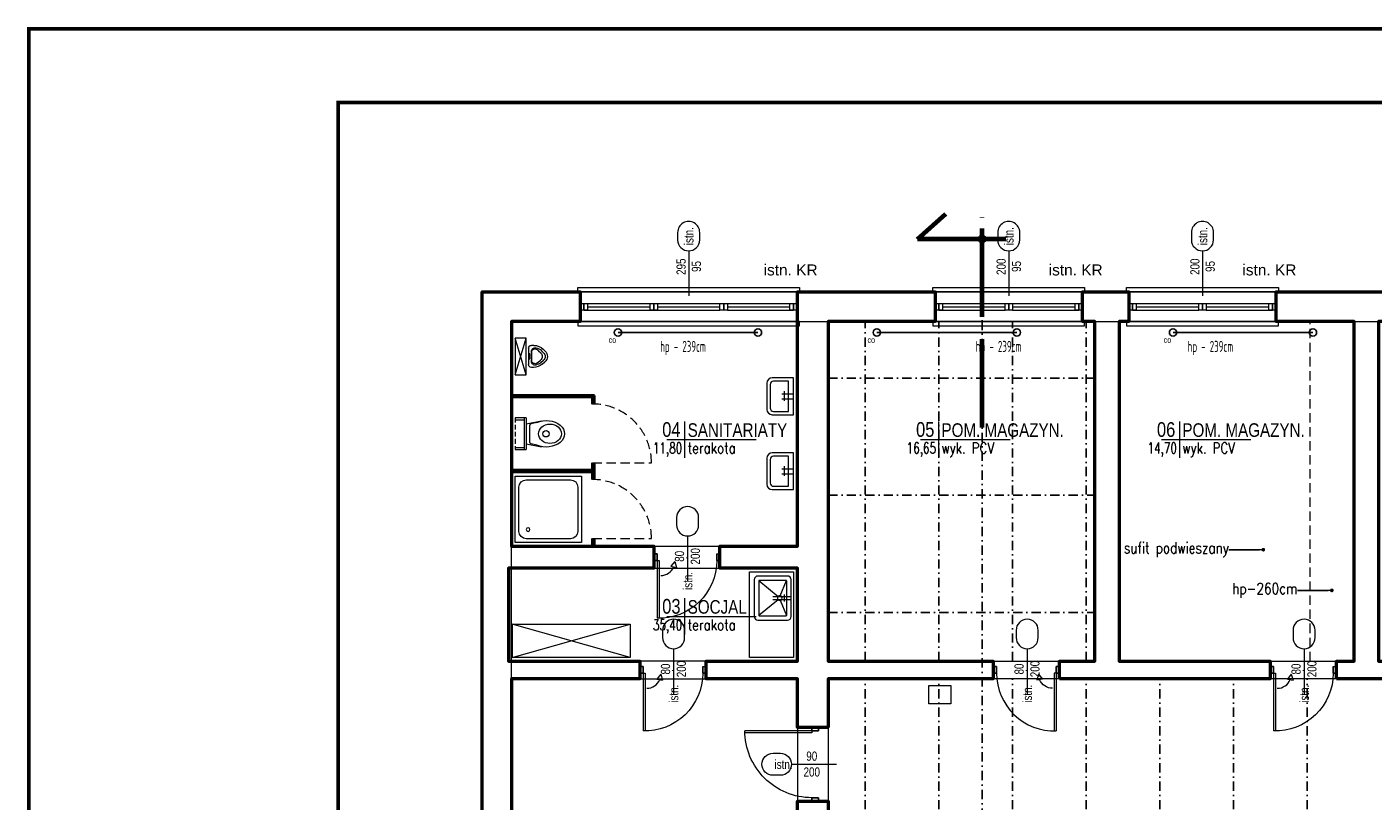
# Model space of a CAD drawing. Header units: centimetres. Extents: x -2715 to 104803, y -1446 to 32152.
# Tile 2 of 27: x 80598 to 82425, y 516 to 1567. Entities that reach past the tile are written whole.
import ezdxf
from ezdxf import colors
from ezdxf.entities.mleader import LeaderData, LeaderLine
from ezdxf.enums import TextEntityAlignment as Align
from ezdxf.math import Vec2, Vec3

# ---------------------------------------------------------------- set-up
doc = ezdxf.new("R2010")
doc.units = ezdxf.units.CM
doc.header["$MEASUREMENT"] = 0
for name, pattern in [('ACAD_ISO04W100', [30, 24, -3, 0, -3]), ('DASHDOT', [25.4, 12.7, -6.35, 0, -6.35]), ('DASHDOT2', [0.5, 0.25, -0.125, 0, -0.125]), ('DASHED', [19.05, 12.7, -6.35]), ('HIDDENX2', [19.05, 12.7, -6.35])]:
    doc.linetypes.add(name, pattern=pattern)
for name, color, linetype, lineweight in [('0_TXT', 7, 'Continuous', 15), ('0_TXT niewidoczne', 7, 'Continuous', 15), ('1_ doors', 152, 'Continuous', 15), ('1_ projection', 9, 'HIDDENX2', 5), ('1_ przerywana  S_CONSTRUCTION', 124, 'DASHDOT2', 25), ('1_ wall DIV', 52, 'Continuous', 40), ('1_ wall STRUCT', 72, 'Continuous', 50), ('1_ windows', 142, 'Continuous', 15), ('2_ equipment istn.', 8, 'Continuous', 9), ('A_szpilki okna', 3, 'Continuous', 13), ('przekroj projektowany', 10, 'ACAD_ISO04W100', 70)]:
    doc.layers.add(name, color=color, linetype=linetype, lineweight=lineweight)
doc.layers.add('1_ area', color=30, linetype='Continuous', lineweight=9, plot=False)
for name, color, linetype in [('1_ dach - osie', 7, 'DASHDOT'), ('3_KRATA_okno istn.', 9, 'ZIGZAG'), ('4_INST._co', 151, 'Continuous'), ('DIM', 7, 'Continuous')]:
    doc.layers.add(name, color=color, linetype=linetype)
for name, color, linetype, lineweight, true_color in [('1_doors description proj.', 7, 'Continuous', 15, 0x1a8cff), ('2_ doors description proj.', 7, 'Continuous', 15, 0x1a8cff), ('2_ windows description proj.', 7, 'Continuous', 15, 0x1a8cff), ('3_ PPOŻ  opisy', 7, 'Continuous', 18, 0x940000)]:
    doc.layers.add(name, color=color, linetype=linetype, lineweight=lineweight, true_color=true_color)
doc.styles.add('BIKTS', font='bikromsw.shx', dxfattribs={"width": 0.85})
doc.styles.add('TXT1', font='simplex.shx', dxfattribs={"width": 0.8})
doc.styles.add('TXT3', font='geniso.shx', dxfattribs={"width": 0.75})
doc.styles.add('TXT_D', font='arial.ttf')
doc.styles.add('TXT_M', font='romans.shx', dxfattribs={"width": 0.75, "oblique": 15})
doc.styles.add('TXT_S', font='romand.shx')
doc.linetypes.add('TRACKS', pattern='A,0.15,[130,ltypeshp.shx,S=0.25,R=0,X=0,Y=0],0.15', length=0.3)
doc.linetypes.add('ZIGZAG', pattern='A,0.0001,-0.2,[131,ltypeshp.shx,S=0.2,R=0,X=-0.2,Y=0],-0.4,[131,ltypeshp.shx,S=0.2,R=180,X=0.2,Y=0],-0.2', length=0.8001)

# ---------------------------------------------------------------- blocks, each defined once
blk = doc.blocks.new('vcxbvnbnbvmn')
at = {"color": 7}
for points in [[(-200, 15.5), (-203, 15.5), (-203, 21.5), (3, 21.5), (3, 21.5), (3, 15.5), (0, 15.5)], [(-200, -24.5), (-203, -24.5), (-203, -30.5), (3, -30.5), (3, -27.5), (3, -24.5), (0, -24.5)]]:
    blk.add_lwpolyline(points, dxfattribs=at)
at = {"color": 253, "linetype": 'HIDDENX2'}
for points in [[(-200, 15.5), (0, 15.5)], [(-200, -24.5), (0, -24.5)]]:
    blk.add_lwpolyline(points, dxfattribs=at)
for points in [[(-200, 0), (-195, 0), (-195, -9), (-200, -9), (-200, 0)], [(-195, 0), (-105, 0)], [(-195, 0), (-190, 0), (-190, -9), (-195, -9), (-195, 0)], [(-195, -9), (-105, -9)], [(-190, -4.5), (-105, -4.5)], [(-105, 0), (-100, 0), (-100, -9), (-105, -9), (-105, 0)], [(-100, 0), (-95, 0), (-95, -9), (-100, -9), (-100, 0)], [(-95, 0), (-5, 0)], [(-95, -4.5), (-10, -4.5)], [(-95, -9), (-5, -9)], [(-10, 0), (-5, 0), (-5, -9), (-10, -9), (-10, 0)], [(-5, 0), (0, 0), (0, -9), (-5, -9), (-5, 0)]]:
    blk.add_lwpolyline(points)
blk = doc.blocks.new('Spilka_okno_pod')
blk.add_line((0, -61.1), (0, 0))
blk.add_lwpolyline([(15, -76.1, 1), (-15, -76.1), (-15, -86.1, 1), (15, -86.1)], format="xyb", close=True)
at = {"style": 'BIKTS', "width": 0.8}
blk.add_attdef('SZEROK', text='', height=8, rotation=90, dxfattribs=at).set_placement((-4.4, -33.5), align=Align.CENTER)
blk.add_attdef('WYSOK', text='', height=8, rotation=90, dxfattribs=at).set_placement((4.7, -33.5), align=Align.TOP_CENTER)
blk.add_attdef('OZN', text='', height=8, rotation=90, dxfattribs=at).set_placement((0, -81.1), align=Align.MIDDLE)
blk = doc.blocks.new('fdgdfhfbgfh')
at = {"linetype": 'TRACKS', "ltscale": 10}
blk.add_lwpolyline([(0, 0), (190, 0)], dxfattribs=at)
for centre in [(0, 0), (190, 0)]:
    blk.add_circle(centre, 5)
at = {"style": 'BIKTS', "width": 0.8}
blk.add_attdef('W', text='', height=8, rotation=0, dxfattribs=at).set_placement((-7.6, -6.1), align=Align.TOP_CENTER)
blk = doc.blocks.new('strzałka samozamykacz')
for p, q in [((-19.1, 19.1), (-12.6, 13.8)), ((-12.6, 13.8), (-11, 21.5))]:
    blk.add_line(p, q)
blk.add_lwpolyline([(-19.1, 19.1), (-11, 21.5)])
blk.add_arc((-19.1, 0), 19.1, 0, 67.4994)
blk = doc.blocks.new('dcsfdsgfdgdfh')
for p, q in [((-85.5, 0), (-85.5, -9.1)), ((-4.5, -9.1), (-4.5, 0)), ((-4.5, 0), (0, 0)), ((-85.5, -9.1), (-90, -9.1)), ((-7.3, -9.1), (-7.3, -87.3)), ((0, -9.1), (-4.5, -9.1)), ((-4.5, -9.1), (-4.5, -87.2))]:
    blk.add_line(p, q)
for points in [[(-85.5, -9.1), (-85.5, 0), (-90, 0), (-90, -9.1)], [(0, -9.1), (0, 0), (-4.5, 0), (-4.5, -9.1)]]:
    blk.add_lwpolyline(points, close=True)
for points in [[(-45, -5.9), (-45, -4.9)], [(-4.5, -9.1), (-7.3, -9.1)]]:
    blk.add_lwpolyline(points)
blk.add_arc((-7.3, -9.1), 78.2, 180, 271.9993)
at = {"layer": '1_ doors', "xscale": -1, "rotation": 89.99999999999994}
blk.add_blockref('strzałka samozamykacz', (-9.5, -29.5), dxfattribs=at)
blk = doc.blocks.new('_DOT')
at = {"color": 0, "linetype": 'ByBlock'}
blk.add_line((-0.5, 0), (-1, 0), dxfattribs=at)
at = {"color": 0, "linetype": 'ByBlock', "const_width": 0.5}
blk.add_lwpolyline([(-0.25, 0, 1), (0.25, 0, 1)], format="xyb", close=True, dxfattribs=at)
blk = doc.blocks.new('A$C772F0A73')
for p, q in [((0, 0), (0, -4.5)), ((9.1, -4.5), (9.1, 0)), ((0, -4.5), (-90.9, -4.5)), ((0, -7.3), (-90.9, -7.3)), ((0, -4.5), (9.1, -4.5)), ((0, -95.5), (0, -100)), ((9.1, -95.5), (0, -95.5)), ((9.1, -100), (9.1, -95.5))]:
    blk.add_line(p, q)
for points in [[(0, 0), (9.1, 0), (9.1, -4.5), (0, -4.5)], [(0, -95.5), (9.1, -95.5), (9.1, -100), (0, -100)]]:
    blk.add_lwpolyline(points, close=True)
for points in [[(0, -4.5), (0, -7.3)], [(3.2, -50), (4.2, -50)]]:
    blk.add_lwpolyline(points)
at = {"extrusion": (0, 0, -1)}
blk.add_ellipse((0, -4.5), major_axis=(64.3, 64.3), ratio=0.999944, start_param=2.356194, end_param=3.926991, dxfattribs=at)
blk = doc.blocks.new('vfdgfdgfdhgfh')
at = {"color": 7}
for points in [[(-295, 0), (-298, 0), (-298, 6), (3, 6), (3, 6), (3, 0), (0, 0)], [(-295, -40), (-298, -40), (-298, -46), (3, -46), (3, -43), (3, -40), (0, -40)]]:
    blk.add_lwpolyline(points, dxfattribs=at)
at = {"color": 253, "linetype": 'HIDDENX2'}
for points in [[(-295, 0), (0, 0)], [(-295, -40), (0, -40)]]:
    blk.add_lwpolyline(points, dxfattribs=at)
for points in [[(-295, -15.5), (-290, -15.5), (-290, -24.5), (-295, -24.5), (-295, -15.5)], [(-290, -15.5), (-105, -15.5)], [(-290, -15.5), (-285, -15.5), (-285, -24.5), (-290, -24.5), (-290, -15.5)], [(-200, -15.5), (-195, -15.5), (-195, -24.5), (-200, -24.5), (-200, -15.5)], [(-195, -15.5), (-190, -15.5), (-190, -24.5), (-195, -24.5), (-195, -15.5)], [(-105, -15.5), (-100, -15.5), (-100, -24.5), (-105, -24.5), (-105, -15.5)], [(-100, -15.5), (-95, -15.5), (-95, -24.5), (-100, -24.5), (-100, -15.5)], [(-95, -15.5), (-5, -15.5)], [(-10, -15.5), (-5, -15.5), (-5, -24.5), (-10, -24.5), (-10, -15.5)], [(-5, -15.5), (0, -15.5), (0, -24.5), (-5, -24.5), (-5, -15.5)], [(-290, -24.5), (-105, -24.5)], [(-285, -20), (-200, -20)], [(-190, -20), (-105, -20)], [(-95, -20), (-10, -20)], [(-95, -24.5), (-5, -24.5)]]:
    blk.add_lwpolyline(points)
blk = doc.blocks.new('fdgdfhfghgfsh')
at = {"linetype": 'Continuous'}
for p, q in [((0, 90), (-90, 90)), ((-90, 90), (-90, 0)), ((-85, 75), (-85, 15)), ((-15, 85), (-75, 85)), ((-5, 15), (-5, 75)), ((0, 0), (0, 90)), ((-90, 0), (0, 0)), ((-75, 5), (-15, 5))]:
    blk.add_line(p, q, dxfattribs=at)
for centre, major_axis, start_param, end_param in [((-75, 75), (-7.07, -7.07), 3.926991, 5.497787), ((-15, 75), (7.07, -7.07), 0.785398, 2.356194), ((-17.5, 17.5), (-1.77, -1.77), 3.926991, 10.210176), ((-75, 15), (7.07, -7.07), 3.926991, 5.497787), ((-15, 15), (-7.07, -7.07), 0.785398, 2.356194)]:
    blk.add_ellipse(centre, major_axis=major_axis, ratio=1, start_param=start_param, end_param=end_param, dxfattribs=at)
blk = doc.blocks.new('PISUAR MINI')
for p, q in [((-15, -2.4), (-15, 1)), ((-11, 5), (11, 5)), ((-6.9, 1), (6.8, 1)), ((15, -1.9), (15, 1)), ((-9.9, -14.9), (-7.2, -17.7)), ((-7.7, -8.8), (-5, -11.6)), ((-7.7, -12.8), (-5, -15.6)), ((8.3, -7.7), (5.3, -11.3)), ((8.3, -11.7), (5.3, -15.3)), ((10.6, -13.7), (7.5, -17.3))]:
    blk.add_line(p, q)
blk.add_lwpolyline([(25, 8), (-25, 8), (-25, 23), (25, 23), (25, 8), (-25, 23), (25, 23), (-25, 8)])
blk.add_lwpolyline([(-3.3, 3.4), (3.3, 3.4), (3.3, 2.7), (-3.3, 2.7)], close=True)
for centre, radius, start, end in [((-11, 1), 4, 90, 180), ((-6.9, -4), 5, 90, 189.4289), ((-5.3, -4), 5, 90, 214.3206), ((4.9, -4), 5, 322.5192, 90), ((6.8, -4), 5, 347.9658, 90), ((11, 1), 4, 0, 90), ((3, -2.4), 18, 180, 224.301), ((3, -2.4), 15, 189.4289, 224.301), ((3, 1.6), 15, 214.3206, 224.301), ((0, -10.7), 10, 224.301, 319.1588), ((0, -6.7), 7, 224.301, 319.1588), ((0, -10.7), 7, 224.301, 319.1588), ((-3, -1.9), 15, 319.1588, 347.9658), ((-3, 2.1), 15, 319.1588, 322.5192), ((-3, -1.9), 18, 319.1588, 0)]:
    blk.add_arc(centre, radius, start, end)
blk = doc.blocks.new('WC do stelaża')
at = {"lineweight": 9}
for p, q in [((-21.5, 0), (-21.5, -15)), ((-18.5, 0), (-18.5, -12)), ((18.5, -12), (18.5, 0)), ((21.5, -15), (21.5, 0)), ((21.5, -12), (-21.5, -12)), ((21.5, -15), (-21.5, -15))]:
    blk.add_line(p, q, dxfattribs=at)
at = {"linetype": 'DASHED', "lineweight": 9, "ltscale": 0.5}
blk.add_line((21.5, 0), (-21.5, 0), dxfattribs=at)
for p, q in [((-13.7, -15), (-17.5, -35.9)), ((13.7, -15), (17.5, -35.9)), ((-15.5, -29.3), (-13.7, -21.5)), ((-13.7, -23.1), (-13.7, -23.1)), ((-11.7, -20), (11.7, -20)), ((15.5, -29.3), (13.7, -21.5)), ((13.7, -23.1), (13.7, -23.1))]:
    blk.add_line(p, q)
at = {"lineweight": 13}
blk.add_circle((0, -41.9), 4.26, dxfattribs=at)
for centre, start, end in [((-11.7, -22), 90, 166.5968), ((11.7, -22), 13.4032, 90)]:
    blk.add_arc(centre, 2, start, end)
at = {"extrusion": (0, 0, -1)}
blk.add_ellipse((0, -42), major_axis=(0, 25), ratio=0.72, start_param=1.03929, end_param=5.243895, dxfattribs=at)
at = {"lineweight": 13}
blk.add_ellipse((0, -47.2), major_axis=(0, 15.6), ratio=0.845898, dxfattribs=at)
blk = doc.blocks.new('zlew 60x50')
for p, q in [((-2, -25), (-2, 0)), ((2, -25), (2, 0)), ((-3, -14.7), (-23.7, -6.3)), ((-2.4, -17.5), (-23.7, -43.7)), ((4.8, -9.6), (-4.7, -9.6)), ((23.7, -43.7), (2.4, -17.5)), ((3, -14.7), (23.7, -6.3))]:
    blk.add_line(p, q)
for points in [[(30, -5), (30, -45, -0.414214), (25, -50), (-25, -50, -0.414214), (-30, -45), (-30, -5, -0.414214), (-25, 0), (25, 0, -0.414214)], [(24, -7), (24, -43, -0.414214), (23, -44), (-23, -44, -0.414214), (-24, -43), (-24, -7, -0.414214), (-23, -6), (23, -6, -0.414214)]]:
    blk.add_lwpolyline(points, format="xyb", close=True)
blk.add_circle((0, -15.5), 3.12)
blk = doc.blocks.new('UMYWALKA')
for p, q in [((32, 55), (0, 55)), ((0, 55), (0, 0)), ((7.5, 50), (7.5, 5)), ((30, 50), (7.5, 50)), ((35, 10), (35, 45)), ((40, 8), (40, 47)), ((17.8, 31.3), (0, 31.3)), ((17.8, 24), (0, 24)), ((13.6, 34.5), (13.6, 19.8)), ((0, 0), (32, 0)), ((7.5, 5), (30, 5))]:
    blk.add_line(p, q)
for centre, radius, start, end in [((30, 45), 5, 0, 90), ((32, 47), 8, 0, 90), ((30, 10), 5, 270, 0), ((32, 8), 8, 270, 0)]:
    blk.add_arc(centre, radius, start, end)
blk = doc.blocks.new('MET')
at = {"layer": '0_TXT niewidoczne'}
for p, q in [((0, -20), (0, 20)), ((-20, 0), (78.7, 0))]:
    blk.add_line(p, q, dxfattribs=at)
at = {"style": 'TXT_D', "width": 0.8, "flags": 4}
blk.add_attdef('NUMER', text='', height=15, dxfattribs=at).set_placement((-6.7, 3.8), align=Align.RIGHT)
blk.add_attdef('NAZWA', (4.1, 3.8), '', height=15, dxfattribs=at)
at = {"layer": '0_TXT niewidoczne', "style": 'TXT_M', "width": 0.8, "flags": 4}
blk.add_attdef('M2', text='', height=12, dxfattribs=at).set_placement((-6.1, -15.4), align=Align.RIGHT)
blk.add_attdef('POSADZKA', (4.1, -15.4), '', height=12, dxfattribs=at)

msp = doc.modelspace()

# ---------------------------------------------------------------- linework, layer by layer
msp.add_line((81909.55, 698.48), (81914.09, 698.48))
at = {"lineweight": 50, "const_width": 5}
msp.add_lwpolyline([(80600.17, -1405.86), (80600.17, 1564.14), (84800.17, 1564.14), (84800.17, -1405.86), (80600.17, -1405.86)], dxfattribs=at)
at = {"lineweight": 50}
msp.add_lwpolyline([(81020.17, -1305.86, 5, 5, 0), (81020.17, 1464.14, 5, 5, 0), (84700.17, 1464.14, 5, 5, 0), (84700.17, -1305.86, 5, 5, 0)], format="xyseb", close=True, dxfattribs=at)
at = {"layer": '1_ area'}
for points in [[(81255.55, 861.93), (81643.55, 861.93), (81643.55, 1166.93), (81255.55, 1166.93)], [(84185.05, -449.07), (81255.55, -449.07), (81255.55, 1166.93), (84185.05, 1166.93)], [(81685.55, 705.93), (82047.55, 705.93), (82047.55, 1166.93), (81685.55, 1166.93)], [(82080.55, 705.93), (82399.55, 705.93), (82399.55, 1166.93), (82080.55, 1166.93)], [(81685.55, -449.07), (84183.55, -449.07), (84183.55, 681.93), (81685.55, 681.93)]]:
    msp.add_lwpolyline(points, close=True, dxfattribs=at)
for points in [[(81251.55, 705.93), (81251.55, 831.93), (81643.55, 831.93), (81643.55, 705.93), (81251.55, 705.93)], [(81643.55, -449.07), (81498.55, -449.07), (81498.55, -126.07), (81255.55, -126.07), (81255.55, 265.93), (81465.55, 265.93), (81465.55, 248.93), (81492.55, 248.93), (81492.55, 303.93), (81465.55, 303.93), (81465.55, 287.93), (81255.55, 287.93), (81255.55, 681.93), (81643.55, 681.93), (81643.55, -449.07)]]:
    msp.add_lwpolyline(points, dxfattribs=at)
at = {"layer": '1_ dach - osie'}
msp.add_line((81894.55, -475.89), (81894.55, 1278.8), dxfattribs=at)
at = {"layer": '1_ projection'}
for points in [[(82339.55, 705.93), (82339.55, 1166.93)], [(81365.55, 974.85), (81445.55, 974.85)], [(81365.55, 872.35), (81445.55, 872.35)]]:
    msp.add_lwpolyline(points, dxfattribs=at)
for centre in [(81365.55, 974.85), (81365.55, 872.35)]:
    msp.add_arc(centre, 80, 0, 90, dxfattribs=at)
at = {"layer": '1_ przerywana  S_CONSTRUCTION'}
msp.add_lwpolyline([(81685.55, 1166.93), (82047.55, 1166.93)], dxfattribs=at)
at = {"layer": '1_ przerywana  S_CONSTRUCTION', "ltscale": 50}
for points in [[(81735.55, 705.93), (81735.55, 1166.93)], [(81835.55, 705.93), (81835.55, 1166.93)], [(81935.55, 705.93), (81935.55, 1166.93)], [(82035.55, 705.93), (82035.55, 1166.93)], [(81685.55, 1089.93), (82047.55, 1089.93)], [(81685.55, 930.93), (82047.55, 930.93)], [(81685.55, 771.93), (82047.55, 771.93)], [(81735.55, -449.07), (81735.55, 681.93)], [(81835.55, -449.07), (81835.55, 681.93)], [(81935.55, -449.07), (81935.55, 681.93)], [(82035.55, -449.07), (82035.55, 681.93)], [(82135.55, -449.07), (82135.55, 681.93)], [(82235.55, -449.07), (82235.55, 681.93)], [(82335.55, -449.07), (82335.55, 681.93)]]:
    msp.add_lwpolyline(points, dxfattribs=at)
at = {"layer": '1_ wall DIV'}
for points in [[(81368.05, 1066.51), (81255.55, 1066.51)], [(81365.55, 1064.01), (81255.55, 1064.01)], [(81365.55, 1054.85), (81365.55, 1066.51)], [(81368.05, 1054.81), (81368.05, 1066.51)], [(81365.55, 952.35), (81365.55, 974.85)], [(81368.05, 952.31), (81368.05, 974.85)], [(81365.55, 964.85), (81255.55, 964.85)], [(81365.55, 962.35), (81255.55, 962.35)], [(81365.55, 861.93), (81365.55, 872.35)], [(81368.05, 861.93), (81368.05, 872.35)]]:
    msp.add_lwpolyline(points, dxfattribs=at)
at = {"layer": '1_ wall STRUCT'}
for points in [[(81215.55, -489.07), (81215.55, 1206.93), (81348.55, 1206.93), (81348.55, 1166.93), (81255.55, 1166.93), (81255.55, 861.93), (81448.55, 861.93), (81448.55, 831.93), (81251.55, 831.93), (81251.55, 705.93), (81429.55, 705.93), (81429.55, 681.93), (81255.55, 681.93), (81255.55, 287.93)], [(81685.55, 615.93), (81650.07, 615.93), (81643.55, 615.93), (81643.55, 681.93), (81519.55, 681.93), (81519.55, 705.93), (81643.55, 705.93), (81643.55, 831.93), (81538.55, 831.93), (81538.55, 861.93), (81643.55, 861.93), (81643.55, 1206.93), (81830.55, 1206.93), (81830.55, 1166.93), (81685.55, 1166.93), (81685.55, 705.93), (81909.55, 705.93), (81909.55, 681.93), (81685.55, 681.93), (81685.55, 615.93)], [(81999.55, 681.93), (81999.55, 705.93), (82047.55, 705.93), (82047.55, 1166.93), (82030.55, 1166.93), (82030.55, 1206.93), (82093.55, 1206.93), (82093.55, 1166.93), (82080.55, 1166.93), (82080.55, 705.93), (82285.55, 705.93), (82285.55, 681.93), (81999.55, 681.93)], [(82375.55, 681.93), (82375.55, 705.93), (82399.55, 705.93), (82399.55, 1166.93), (82293.55, 1166.93), (82293.55, 1206.93), (82449.55, 1206.93), (82449.55, 1166.93), (82432.55, 1166.93), (82432.55, 705.93), (82460.55, 705.93), (82460.55, 681.93), (82375.55, 681.93)], [(81598.55, -489.07), (81598.55, -449.07), (81643.55, -449.07), (81643.55, 515.93), (81685.55, 515.93), (81685.55, -449.07), (81732.55, -449.07), (81732.55, -489.07), (81598.55, -489.07)]]:
    msp.add_lwpolyline(points, dxfattribs=at)
at = {"layer": '2_ equipment istn.'}
for points in [[(81638.55, 710.93), (81578.55, 710.93), (81578.55, 826.93), (81638.55, 826.93), (81638.55, 710.93)], [(81256.55, 710.93), (81256.55, 755.93), (81416.55, 755.93), (81416.55, 710.93), (81256.55, 710.93)], [(81256.55, 710.93), (81416.55, 755.93), (81416.55, 710.93), (81256.55, 755.93), (81256.55, 710.93)]]:
    msp.add_lwpolyline(points, dxfattribs=at)
at = {"layer": '3_ PPOŻ  opisy', "linetype": 'Continuous', "lineweight": 20, "ltscale": 3}
msp.add_lwpolyline([(81821.91, 672.87), (81851.91, 672.87), (81851.91, 647.87), (81821.91, 647.87), (81821.91, 672.87)], dxfattribs=at)
at = {"layer": '3_KRATA_okno istn.', "linetype": 'ZIGZAG', "ltscale": 15}
for points in [[(81348.55, 1206.93), (81643.55, 1206.93)], [(81830.55, 1206.93), (82030.55, 1206.93)], [(82093.55, 1206.93), (82293.55, 1206.93)]]:
    msp.add_lwpolyline(points, dxfattribs=at)
at = {"layer": 'DIM'}
msp.add_circle((81894.55, 1278.8), 5, dxfattribs=at)
at = {"layer": 'przekroj projektowany', "ltscale": 5}
for p, q in [((81806.7, 1278.8), (81845.19, 1313.12)), ((81894.55, 1023.06), (81894.55, 1312.77)), ((81926.79, 1278.8), (81806.7, 1278.8))]:
    msp.add_line(p, q, dxfattribs=at)

# ---------------------------------------------------------------- block references
at = {"layer": '0_TXT'}
ref = msp.add_blockref('MET', (81490.97, 1006.55), dxfattribs=dict(at, xscale=1.23, yscale=1.23, zscale=1.23, rotation=359.9999999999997))
ref.add_attrib('NUMER', '04', dxfattribs={"layer": '0', "height": 20, "style": 'TXT_D', "width": 0.8, "flags": 4}).set_placement((81485, 1010.24), align=Align.RIGHT)
ref.add_attrib('NAZWA', 'SANITARIATY', (81494.66, 1010.24), dxfattribs={"layer": '0', "height": 18.45, "style": 'TXT_D', "width": 0.8, "flags": 4})
ref.add_attrib('M2', '11,80', dxfattribs={"layer": '0', "height": 14.76, "style": 'TXT_S', "width": 0.7, "flags": 4}).set_placement((81487.28, 987.66), align=Align.RIGHT)
ref.add_attrib('POSADZKA', 'terakota', (81494.66, 987.66), dxfattribs={"layer": '0', "height": 14.76, "style": 'TXT_S', "width": 0.8, "flags": 4})
ref = msp.add_blockref('MET', (81835.55, 1006.55), dxfattribs=dict(at, xscale=1.23, yscale=1.23, zscale=1.23, rotation=359.9999999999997))
ref.add_attrib('NUMER', '05', dxfattribs={"layer": '0', "height": 20, "style": 'TXT_D', "width": 0.8, "flags": 4}).set_placement((81829.58, 1010.24), align=Align.RIGHT)
ref.add_attrib('NAZWA', 'POM. MAGAZYN.', (81839.24, 1010.24), dxfattribs={"layer": '0', "height": 18.45, "style": 'TXT_D', "width": 0.8, "flags": 4})
ref.add_attrib('M2', '16,65', dxfattribs={"layer": '0', "height": 14.76, "style": 'TXT_S', "width": 0.7, "flags": 4}).set_placement((81831.86, 987.66), align=Align.RIGHT)
ref.add_attrib('POSADZKA', 'wyk. PCV', (81839.24, 987.66), dxfattribs={"layer": '0', "height": 14.76, "style": 'TXT_S', "width": 0.8, "flags": 4})
ref = msp.add_blockref('MET', (82162.57, 1006.55), dxfattribs=dict(at, xscale=1.23, yscale=1.23, zscale=1.23, rotation=359.9999999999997))
ref.add_attrib('NUMER', '06', dxfattribs={"layer": '0', "height": 20, "style": 'TXT_D', "width": 0.8, "flags": 4}).set_placement((82156.61, 1010.24), align=Align.RIGHT)
ref.add_attrib('NAZWA', 'POM. MAGAZYN.', (82166.26, 1010.24), dxfattribs={"layer": '0', "height": 18.45, "style": 'TXT_D', "width": 0.8, "flags": 4})
ref.add_attrib('M2', '14,70', dxfattribs={"layer": '0', "height": 14.76, "style": 'TXT_S', "width": 0.7, "flags": 4}).set_placement((82158.88, 987.66), align=Align.RIGHT)
ref.add_attrib('POSADZKA', 'wyk. PCV', (82166.26, 987.66), dxfattribs={"layer": '0', "height": 14.76, "style": 'TXT_S', "width": 0.8, "flags": 4})
ref = msp.add_blockref('MET', (81490.97, 766.57), dxfattribs=dict(at, xscale=1.23, yscale=1.23, zscale=1.23, rotation=359.9999999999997))
ref.add_attrib('NUMER', '03', dxfattribs={"layer": '0', "height": 20, "style": 'TXT_D', "width": 0.8, "flags": 4}).set_placement((81485, 770.26), align=Align.RIGHT)
ref.add_attrib('NAZWA', 'SOCJAL', (81494.66, 770.26), dxfattribs={"layer": '0', "height": 18.45, "style": 'TXT_D', "width": 0.8, "flags": 4})
ref.add_attrib('M2', '35,40', dxfattribs={"layer": '0', "height": 14.76, "style": 'TXT_S', "width": 0.7, "flags": 4}).set_placement((81487.28, 747.68), align=Align.RIGHT)
ref.add_attrib('POSADZKA', 'terakota', (81494.66, 747.68), dxfattribs={"layer": '0', "height": 14.76, "style": 'TXT_S', "width": 0.8, "flags": 4})
at = {"layer": '1_ doors', "xscale": -1}
for p in [(81448.55, 851.48), (81429.55, 698.48), (82285.55, 698.48)]:
    msp.add_blockref('dcsfdsgfdgdfh', p, dxfattribs=at)
at = {"layer": '1_ doors'}
for name, p in [('dcsfdsgfdgdfh', (81999.55, 698.48)), ('A$C772F0A73', (81663.26, 615.93))]:
    msp.add_blockref(name, p, dxfattribs=at)
at = {"layer": '1_ windows'}
for name, p in [('vfdgfdgfdhgfh', (81643.55, 1206.93)), ('vcxbvnbnbvmn', (82030.55, 1191.43)), ('vcxbvnbnbvmn', (82293.55, 1191.43))]:
    msp.add_blockref(name, p, dxfattribs=at)
at = {"layer": '1_doors description proj.'}
ref = msp.add_blockref('Spilka_okno_pod', (81494.55, 814.66), dxfattribs=dict(at, rotation=179.9999999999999))
ref.add_attrib('WYSOK', '200', dxfattribs={"layer": 'A_szpilki okna', "color": 7, "height": 12.5, "rotation": 89.99999, "style": 'BIKTS', "width": 0.8}).set_placement((81498.8, 848.14), align=Align.TOP_CENTER)
ref.add_attrib('SZEROK', '80', dxfattribs={"layer": 'A_szpilki okna', "color": 7, "height": 12.5, "rotation": 89.99999, "style": 'BIKTS', "width": 0.8}).set_placement((81489.8, 848.14), align=Align.CENTER)
ref.add_attrib('OZN', 'istn.', dxfattribs={"layer": 'A_szpilki okna', "color": 7, "height": 12.5, "rotation": 89.99999, "style": 'BIKTS', "width": 0.8}).set_placement((81494.55, 814.66), align=Align.MIDDLE)
ref = msp.add_blockref('Spilka_okno_pod', (81475.55, 661.66), dxfattribs=dict(at, rotation=179.9999999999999))
ref.add_attrib('WYSOK', '200', dxfattribs={"layer": 'A_szpilki okna', "color": 7, "height": 12.5, "rotation": 89.99999, "style": 'BIKTS', "width": 0.8}).set_placement((81479.8, 695.14), align=Align.TOP_CENTER)
ref.add_attrib('SZEROK', '80', dxfattribs={"layer": 'A_szpilki okna', "color": 7, "height": 12.5, "rotation": 89.99999, "style": 'BIKTS', "width": 0.8}).set_placement((81470.8, 695.14), align=Align.CENTER)
ref.add_attrib('OZN', 'istn.', dxfattribs={"layer": 'A_szpilki okna', "color": 7, "height": 12.5, "rotation": 89.99999, "style": 'BIKTS', "width": 0.8}).set_placement((81475.55, 661.66), align=Align.MIDDLE)
ref = msp.add_blockref('Spilka_okno_pod', (81955.55, 661.66), dxfattribs=dict(at, rotation=179.9999999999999))
ref.add_attrib('WYSOK', '200', dxfattribs={"layer": 'A_szpilki okna', "color": 7, "height": 12.5, "rotation": 89.99999, "style": 'BIKTS', "width": 0.8}).set_placement((81959.8, 695.14), align=Align.TOP_CENTER)
ref.add_attrib('SZEROK', '80', dxfattribs={"layer": 'A_szpilki okna', "color": 7, "height": 12.5, "rotation": 89.99999, "style": 'BIKTS', "width": 0.8}).set_placement((81950.8, 695.14), align=Align.CENTER)
ref.add_attrib('OZN', 'istn.', dxfattribs={"layer": 'A_szpilki okna', "color": 7, "height": 12.5, "rotation": 89.99999, "style": 'BIKTS', "width": 0.8}).set_placement((81955.55, 661.66), align=Align.MIDDLE)
ref = msp.add_blockref('Spilka_okno_pod', (82331.55, 661.66), dxfattribs=dict(at, rotation=179.9999999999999))
ref.add_attrib('WYSOK', '200', dxfattribs={"layer": 'A_szpilki okna', "color": 7, "height": 12.5, "rotation": 89.99999, "style": 'BIKTS', "width": 0.8}).set_placement((82335.8, 695.14), align=Align.TOP_CENTER)
ref.add_attrib('SZEROK', '80', dxfattribs={"layer": 'A_szpilki okna', "color": 7, "height": 12.5, "rotation": 89.99999, "style": 'BIKTS', "width": 0.8}).set_placement((82326.8, 695.14), align=Align.CENTER)
ref.add_attrib('OZN', 'istn.', dxfattribs={"layer": 'A_szpilki okna', "color": 7, "height": 12.5, "rotation": 89.99999, "style": 'BIKTS', "width": 0.8}).set_placement((82331.55, 661.66), align=Align.MIDDLE)
ref = msp.add_blockref('Spilka_okno_pod', (81696.62, 565.93), dxfattribs=dict(at, xscale=-1, rotation=270))
ref.add_attrib('WYSOK', '200', dxfattribs={"layer": 'A_szpilki okna', "color": 7, "height": 12.5, "rotation": 0.00001, "style": 'BIKTS', "width": 0.8}).set_placement((81663.14, 561.68), align=Align.TOP_CENTER)
ref.add_attrib('SZEROK', '90', dxfattribs={"layer": 'A_szpilki okna', "color": 7, "height": 12.5, "rotation": 0.00001, "style": 'BIKTS', "width": 0.8}).set_placement((81663.14, 570.68), align=Align.CENTER)
ref.add_attrib('OZN', 'istn.', dxfattribs={"layer": 'A_szpilki okna', "color": 7, "height": 12.5, "rotation": 0.00001, "style": 'BIKTS', "width": 0.8}).set_placement((81624.79, 565.93), align=Align.MIDDLE)
at = {"layer": '2_ equipment istn.', "xscale": -1}
for name, p, rotation in [('PISUAR MINI', (81283.55, 1119.43), 89.99999999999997), ('zlew 60x50', (81635.11, 791.39), 270)]:
    msp.add_blockref(name, p, dxfattribs=dict(at, rotation=rotation))
at = {"layer": '2_ equipment istn.', "xscale": 0.909090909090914, "yscale": 0.909090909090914, "zscale": 0.9090909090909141, "rotation": 180.0000000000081}
for p in [(81638.55, 1090.31), (81638.55, 988.6)]:
    msp.add_blockref('UMYWALKA', p, dxfattribs=at)
at = {"layer": '2_ equipment istn.', "rotation": 90}
msp.add_blockref('WC do stelaża', (81260.55, 1014.43), dxfattribs=at)
at = {"layer": '2_ equipment istn.', "xscale": -1}
msp.add_blockref('fdgdfhfghgfsh', (81260.55, 866.93), dxfattribs=at)
at = {"layer": '2_ windows description proj.'}
ref = msp.add_blockref('Spilka_okno_pod', (81496.05, 1201.57), dxfattribs=dict(at, rotation=179.999974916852))
ref.add_attrib('WYSOK', '95', dxfattribs={"layer": 'A_szpilki okna', "color": 7, "height": 12.5, "rotation": 89.99997, "style": 'BIKTS', "width": 0.8}).set_placement((81500.24, 1241.53), align=Align.TOP_CENTER)
ref.add_attrib('SZEROK', '295', dxfattribs={"layer": 'A_szpilki okna', "color": 7, "height": 12.5, "rotation": 89.99997, "style": 'BIKTS', "width": 0.8}).set_placement((81491.99, 1241.15), align=Align.CENTER)
ref.add_attrib('OZN', 'istn.', dxfattribs={"layer": 'A_szpilki okna', "color": 7, "height": 12.5, "rotation": 89.99997, "style": 'BIKTS', "width": 0.8}).set_placement((81496.05, 1282.65), align=Align.MIDDLE)
ref = msp.add_blockref('Spilka_okno_pod', (81930.55, 1201.57), dxfattribs=dict(at, rotation=179.999974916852))
ref.add_attrib('WYSOK', '95', dxfattribs={"layer": 'A_szpilki okna', "color": 7, "height": 12.5, "rotation": 89.99997, "style": 'BIKTS', "width": 0.8}).set_placement((81934.74, 1241.53), align=Align.TOP_CENTER)
ref.add_attrib('SZEROK', '200', dxfattribs={"layer": 'A_szpilki okna', "color": 7, "height": 12.5, "rotation": 89.99997, "style": 'BIKTS', "width": 0.8}).set_placement((81926.49, 1241.15), align=Align.CENTER)
ref.add_attrib('OZN', 'istn.', dxfattribs={"layer": 'A_szpilki okna', "color": 7, "height": 12.5, "rotation": 89.99997, "style": 'BIKTS', "width": 0.8}).set_placement((81930.55, 1282.65), align=Align.MIDDLE)
ref = msp.add_blockref('Spilka_okno_pod', (82193.55, 1201.57), dxfattribs=dict(at, rotation=179.999974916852))
ref.add_attrib('WYSOK', '95', dxfattribs={"layer": 'A_szpilki okna', "color": 7, "height": 12.5, "rotation": 89.99997, "style": 'BIKTS', "width": 0.8}).set_placement((82197.74, 1241.53), align=Align.TOP_CENTER)
ref.add_attrib('SZEROK', '200', dxfattribs={"layer": 'A_szpilki okna', "color": 7, "height": 12.5, "rotation": 89.99997, "style": 'BIKTS', "width": 0.8}).set_placement((82189.49, 1241.15), align=Align.CENTER)
ref.add_attrib('OZN', 'istn.', dxfattribs={"layer": 'A_szpilki okna', "color": 7, "height": 12.5, "rotation": 89.99997, "style": 'BIKTS', "width": 0.8}).set_placement((82193.55, 1282.65), align=Align.MIDDLE)
at = {"layer": '4_INST._co'}
for p in [(81400.09, 1151.93), (81751.54, 1151.93), (82153.54, 1151.93)]:
    msp.add_blockref('fdgdfhfbgfh', p, dxfattribs=at).add_auto_attribs({'W': 'co'})

# ---------------------------------------------------------------- texts
at = {"layer": '2_ doors description proj.', "char_height": 15, "attachment_point": 1, "rotation": 359.99997, "line_spacing_factor": 0.814815, "style": 'TXT3'}
for insert in [(81457.36, 1140.55), (81885.77, 1140.55), (82173.32, 1140.55)]:
    msp.add_mtext('{\\W0.65;hp - 239cm}', dxfattribs=dict(at, insert=insert))

# ---------------------------------------------------------------- leaders
at = {"layer": '0_TXT'}
ml = msp.add_multileader_mtext('Standard', dxfattribs=at)
ml.set_content('sufit podwieszany  ', style='TXT1')
ml.set_leader_properties()
ml.set_arrow_properties(name='DOT')
ml.build(insert=Vec2(0, 0))
ml.multileader.update_dxf_attribs({"dogleg_length": 0.36, "arrow_head_size": 5})
ctx = ml.context
ctx.base_point, ctx.char_height, ctx.arrow_head_size, ctx.landing_gap_size, ctx.plane_origin = Vec3(82069.76, 857.11), 15, 5, 0.09, Vec3(82276.07, 857.11)
ctx.text_align_type = 2
notes = []
notes.append((ctx, [(0, (1, 1, 0), (82229.72, 857.11), (-1, 0), 0.36, [(0, [(82276.07, 857.11)], 0, [])])]))
ctx.mtext.insert, ctx.mtext.alignment, ctx.mtext.flow_direction = Vec3(82229.27, 867.11), 3, 5
ml = msp.add_multileader_mtext('Standard', dxfattribs=at)
ml.set_content('hp-260cm  ', style='TXT1')
ml.set_leader_properties()
ml.set_arrow_properties(name='DOT')
ml.build(insert=Vec2(0, 0))
ml.multileader.update_dxf_attribs({"dogleg_length": 0.36, "arrow_head_size": 5})
ctx = ml.context
ctx.base_point, ctx.char_height, ctx.arrow_head_size, ctx.landing_gap_size, ctx.plane_origin = Vec3(82228.53, 801.9), 15, 5, 0.09, Vec3(82369.13, 801.9)
ctx.text_align_type = 2
notes.append((ctx, [(0, (1, 1, 0), (82322.79, 801.9), (-1, 0), 0.36, [(0, [(82369.13, 801.9)], 0, [])])]))
ctx.mtext.insert, ctx.mtext.alignment, ctx.mtext.flow_direction = Vec3(82322.34, 811.9), 3, 5
for ctx, leaders in notes:
    for number, flags, end, landing, length, lines in leaders:
        leader = LeaderData()
        leader.index, (leader.has_last_leader_line, leader.has_dogleg_vector, leader.attachment_direction) = number, flags
        leader.last_leader_point, leader.dogleg_vector, leader.dogleg_length = Vec3(end), Vec3(landing), length
        for number, points, colour, breaks in lines:
            line = LeaderLine()
            line.index, line.vertices, line.color, line.breaks = number, Vec3.list(points), colors.encode_raw_color(colour), breaks
            leader.lines.append(line)
        ctx.leaders.append(leader)

# ---------------------------------------------------------------- next in the draw order: texts
at = {"layer": '0_TXT', "char_height": 15, "width": 75.0214, "attachment_point": 1, "style": 'TXT_D', "bg_fill": 3, "box_fill_scale": 1, "bg_fill_color": 256, "bg_fill_transparency": 0}
for insert in [(81597.72, 1244.33), (81984.72, 1244.33), (82247.72, 1244.33)]:
    msp.add_mtext('istn. KR', dxfattribs=dict(at, insert=insert))

doc.saveas('drawing.dxf')
